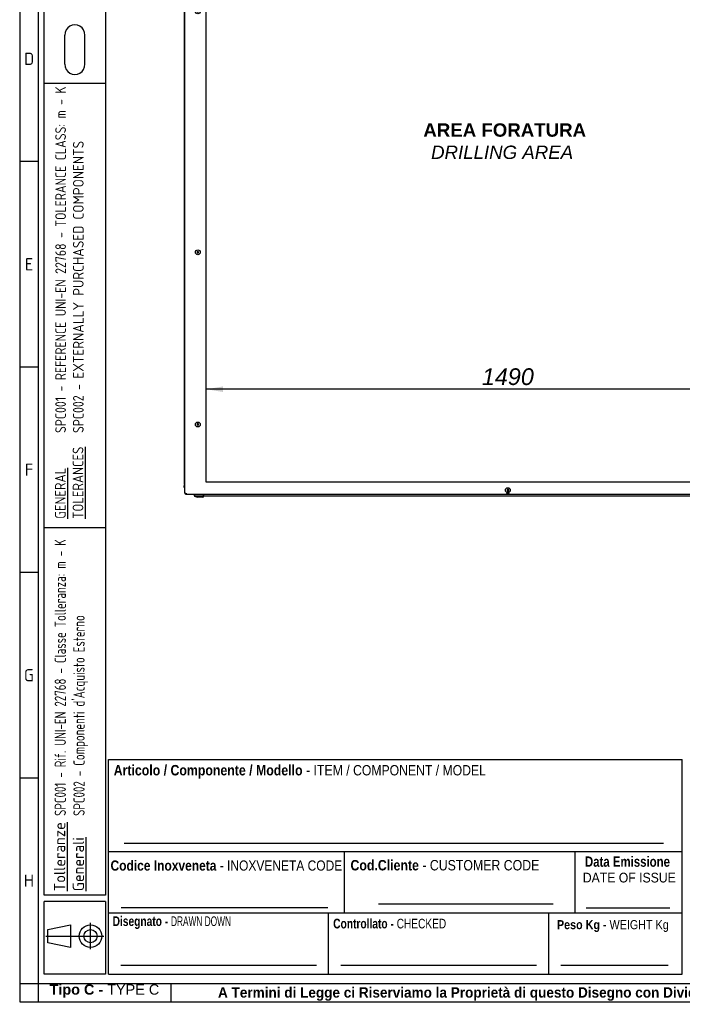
# Model space of a CAD drawing. Extents: x -12 to 412, y 11 to 308.
# Tile 1 of 12: x 6 to 115, y 11 to 173. Entities that reach past the tile are written whole.
import ezdxf
from ezdxf.lldxf.tags import DXFTag

# ---------------------------------------------------------------- set-up
doc = ezdxf.new("R2010")
doc.units = 0
doc.layers.get('0').update_dxf_attribs({"linetype": 'CONTINUOUS'})
for name, color, linetype in [('_TRANSLATION', 7, 'CONTINUOUS'), ('AE00100_03', 7, 'CONTINUOUS'), ('AE00219_03', 7, 'CONTINUOUS'), ('AE00715_01', 7, 'CONTINUOUS'), ('DEFAULT', 7, 'CONTINUOUS'), ('DV6__TRANSLATION', 7, 'CONTINUOUS'), ('F0000000_96', 7, 'CONTINUOUS'), ('M0000000_06', 7, 'CONTINUOUS'), ('M0000000_29', 7, 'CONTINUOUS'), ('M0000000_39', 7, 'CONTINUOUS'), ('M0000000_52', 7, 'CONTINUOUS'), ('M0000001_14', 7, 'CONTINUOUS'), ('SBAVATURE', 7, 'CONTINUOUS')]:
    doc.layers.add(name, color=color, linetype=linetype)
doc.styles.add('SEACAD_ARIAL', font='arial.ttf')
doc.styles.add('SEACAD_ARIAL_NARROW', font='ARIALN.TTF', dxfattribs={"width": 0.8})
doc.styles.add('SEACAD_ARIALB', font='arialbd.ttf', dxfattribs={"width": 0.9})
doc.styles.add('SEACAD_ARIALI', font='ariali.ttf')
doc.styles.add('SEACAD_SOLID_EDGE_ANSI', font='seans.ttf', dxfattribs={"width": 0.9})
doc.styles.add('SEACAD_SOLID_EDGE_ANSIB', font='seansbd.ttf', dxfattribs={"width": 0.9})
tags = doc.linetypes.add('CENTER2', pattern=[28.575, 19.05, -3.175, 3.175, -3.175]).pattern_tags.tags
tags[10:11] = [DXFTag(74, 4), DXFTag(75, 0), DXFTag(340, '0'), DXFTag(46, 0.0), DXFTag(50, 0.0), DXFTag(44, 0.0), DXFTag(45, 0.0)]
tags[8:9] = [DXFTag(74, 4), DXFTag(75, 0), DXFTag(340, '0'), DXFTag(46, 0.0), DXFTag(50, 0.0), DXFTag(44, 0.0), DXFTag(45, 0.0)]
tags[6:7] = [DXFTag(74, 4), DXFTag(75, 0), DXFTag(340, '0'), DXFTag(46, 0.0), DXFTag(50, 0.0), DXFTag(44, 0.0), DXFTag(45, 0.0)]
tags[4:5] = [DXFTag(74, 4), DXFTag(75, 0), DXFTag(340, '0'), DXFTag(46, 0.0), DXFTag(50, 0.0), DXFTag(44, 0.0), DXFTag(45, 0.0)]
doc.dimstyles.new('ISO', dxfattribs={"dimtxt": 2.75, "dimasz": 2.75, "dimexe": 1.375, "dimexo": 1.375, "dimgap": 0.6875, "dimtad": 1, "dimdec": 1, "dimlfac": 15, "dimtxsty": 'SEACAD_ARIAL', "dimblk1": '_SE_FILLED', "dimblk2": '_SE_FILLED', "dimsah": 1, "dimcen": 1.375, "dimazin": 3, "dimtfac": 0.7, "dimtdec": 3, "dimtmove": 0, "dimatfit": 3})

# ---------------------------------------------------------------- blocks, each defined once
blk = doc.blocks.new('SE5')
at = {"layer": 'AE00100_03', "color": 7, "linetype": 'CONTINUOUS'}
for p, q in [((39.48, 213.93), (39.12, 213.93)), ((41.08, 213.93), (40.72, 213.93)), ((70.12, 213.93), (70.48, 213.93)), ((71.72, 213.93), (72.08, 213.93)), ((101.19, 213.93), (101.55, 213.93)), ((102.79, 213.93), (103.15, 213.93)), ((132.19, 213.93), (132.55, 213.93)), ((133.79, 213.93), (134.15, 213.93))]:
    blk.add_line(p, q, dxfattribs=at)
for centre, start, end in [((39.12, 213.85), 90, 180), ((39.48, 213.85), 0, 90), ((40.72, 213.85), 90, 180), ((41.08, 213.85), 0, 90), ((70.12, 213.85), 90, 180), ((70.48, 213.85), 0, 90), ((71.72, 213.85), 90, 180), ((72.08, 213.85), 0, 90), ((101.19, 213.85), 90, 180), ((101.55, 213.85), 0, 90), ((102.79, 213.85), 90, 180), ((103.15, 213.85), 0, 90), ((132.19, 213.85), 90, 180), ((132.55, 213.85), 0, 90), ((133.79, 213.85), 90, 180), ((134.15, 213.85), 0, 90)]:
    blk.add_arc(centre, 0.0867, start, end, dxfattribs=at)
at = {"layer": 'AE00219_03', "color": 7, "linetype": 'CONTINUOUS'}
for p, q in [((86.64, 213.33), (86.5, 213.26)), ((86.5, 213.26), (86.5, 213.1)), ((86.5, 213.1), (86.64, 213.03)), ((86.77, 213.26), (86.64, 213.33)), ((86.64, 213.03), (86.77, 213.1)), ((86.77, 213.1), (86.77, 213.26)), ((35.57, 202.5), (35.44, 202.42)), ((35.44, 202.42), (35.44, 202.27)), ((35.44, 202.27), (35.57, 202.19)), ((35.7, 202.42), (35.57, 202.5)), ((35.57, 202.19), (35.7, 202.27)), ((35.7, 202.27), (35.7, 202.42)), ((137.7, 202.5), (137.57, 202.42)), ((137.57, 202.42), (137.57, 202.27)), ((137.57, 202.27), (137.7, 202.19)), ((137.84, 202.42), (137.7, 202.5)), ((137.7, 202.19), (137.84, 202.27)), ((137.84, 202.27), (137.84, 202.42)), ((35.57, 174.17), (35.44, 174.09)), ((35.44, 174.09), (35.44, 173.94)), ((35.44, 173.94), (35.57, 173.86)), ((35.7, 174.09), (35.57, 174.17)), ((35.57, 173.86), (35.7, 173.94)), ((35.7, 173.94), (35.7, 174.09)), ((137.7, 174.17), (137.57, 174.09)), ((137.57, 174.09), (137.57, 173.94)), ((137.57, 173.94), (137.7, 173.86)), ((137.84, 174.09), (137.7, 174.17)), ((137.7, 173.86), (137.84, 173.94)), ((137.84, 173.94), (137.84, 174.09)), ((35.57, 134.5), (35.44, 134.42)), ((35.44, 134.42), (35.44, 134.27)), ((35.44, 134.27), (35.57, 134.19)), ((35.7, 134.42), (35.57, 134.5)), ((35.57, 134.19), (35.7, 134.27)), ((35.7, 134.27), (35.7, 134.42)), ((137.7, 134.5), (137.57, 134.42)), ((137.57, 134.42), (137.57, 134.27)), ((137.57, 134.27), (137.7, 134.19)), ((137.84, 134.42), (137.7, 134.5)), ((137.7, 134.19), (137.84, 134.27)), ((137.84, 134.27), (137.84, 134.42)), ((35.57, 106.17), (35.44, 106.09)), ((35.44, 106.09), (35.44, 105.94)), ((35.44, 105.94), (35.57, 105.86)), ((35.7, 106.09), (35.57, 106.17)), ((35.57, 105.86), (35.7, 105.94)), ((35.7, 105.94), (35.7, 106.09)), ((137.7, 106.17), (137.57, 106.09)), ((137.57, 106.09), (137.57, 105.94)), ((137.57, 105.94), (137.7, 105.86)), ((137.84, 106.09), (137.7, 106.17)), ((137.7, 105.86), (137.84, 105.94)), ((137.84, 105.94), (137.84, 106.09)), ((86.64, 95.33), (86.5, 95.26)), ((86.5, 95.26), (86.5, 95.1)), ((86.5, 95.1), (86.64, 95.03)), ((86.77, 95.26), (86.64, 95.33)), ((86.64, 95.03), (86.77, 95.1)), ((86.77, 95.1), (86.77, 95.26))]:
    blk.add_line(p, q, dxfattribs=at)
for centre in [(86.64, 213.18), (35.57, 202.35), (137.7, 202.35), (35.57, 174.01), (137.7, 174.01), (35.57, 134.35), (137.7, 134.35), (35.57, 106.01), (137.7, 106.01), (86.64, 95.18)]:
    blk.add_circle(centre, 0.4, dxfattribs=at)
at = {"layer": 'AE00715_01', "color": 7, "linetype": 'CONTINUOUS'}
for p, q in [((34.94, 214.88), (34.94, 214.41)), ((35.02, 214.41), (34.94, 214.41)), ((35.14, 215.08), (36.16, 215.08)), ((36.34, 214.41), (35.54, 214.41)), ((36.94, 214.41), (36.94, 214.88)), ((136.34, 214.88), (136.34, 214.41)), ((136.94, 214.41), (137.74, 214.41)), ((137.12, 215.08), (138.14, 215.08)), ((138.25, 214.41), (138.34, 214.41)), ((138.34, 214.41), (138.34, 214.88))]:
    blk.add_line(p, q, dxfattribs=at)
for centre, start, end in [((35.14, 214.88), 90, 180), ((138.14, 214.88), 0, 90)]:
    blk.add_arc(centre, 0.2, start, end, dxfattribs=at)
for points, knots in [([(35.94, 217.98), (35.87, 217.98), (35.72, 217.97), (35.46, 217.89), (35.21, 217.73), (34.98, 217.51), (34.8, 217.24), (34.66, 216.92), (34.57, 216.56), (34.54, 216.18), (34.57, 215.81), (34.66, 215.44), (34.79, 215.15), (34.89, 214.98), (34.94, 214.92)], [0, 0, 0, 0, 0.0511613, 0.1288559, 0.2067494, 0.2863582, 0.3682439, 0.451924, 0.536534, 0.6214446, 0.7066272, 0.7922322, 0.8784264, 0.9370041, 0.9370041, 0.9370041, 0.9370041]), ([(36.77, 214.74), (36.81, 214.78), (36.92, 214.88), (37.08, 215.13), (37.22, 215.45), (37.31, 215.81), (37.34, 216.18), (37.31, 216.56), (37.22, 216.92), (37.07, 217.25), (36.87, 217.54), (36.62, 217.77), (36.34, 217.92), (36.1, 217.98), (35.97, 217.98), (35.94, 217.98)], [0, 0, 0, 0, 0.042756, 0.124685, 0.208392, 0.293016, 0.377934, 0.463126, 0.548744, 0.634953, 0.72173, 0.808235, 0.892989, 0.974771, 1, 1, 1, 1]), ([(137.34, 217.98), (137.27, 217.98), (137.12, 217.97), (136.86, 217.89), (136.61, 217.73), (136.38, 217.51), (136.2, 217.24), (136.06, 216.92), (135.97, 216.56), (135.94, 216.18), (135.97, 215.81), (136.06, 215.44), (136.2, 215.12), (136.36, 214.87), (136.47, 214.77), (136.51, 214.74)], [0, 0, 0, 0, 0.051155, 0.12884, 0.206723, 0.286322, 0.368198, 0.451867, 0.536467, 0.621367, 0.706539, 0.792133, 0.878316, 0.965074, 1, 1, 1, 1]), ([(138.31, 214.89), (138.37, 214.96), (138.49, 215.14), (138.62, 215.45), (138.71, 215.81), (138.74, 216.18), (138.71, 216.56), (138.62, 216.92), (138.47, 217.25), (138.27, 217.54), (138.02, 217.77), (137.74, 217.92), (137.5, 217.98), (137.37, 217.98), (137.34, 217.98)], [0.0542613, 0.0542613, 0.0542613, 0.0542613, 0.1248106, 0.2085062, 0.2931176, 0.3780234, 0.4632034, 0.5488085, 0.6350055, 0.7217698, 0.8082627, 0.893004, 0.9747743, 1, 1, 1, 1]), ([(35.94, 217.18), (35.96, 217.18), (36.01, 217.18), (36.11, 217.14), (36.24, 217.04), (36.37, 216.87), (36.47, 216.64), (36.52, 216.38), (36.53, 216.1), (36.5, 215.83), (36.41, 215.59), (36.3, 215.39), (36.17, 215.26), (36.04, 215.19), (35.93, 215.17), (35.81, 215.2), (35.68, 215.28), (35.55, 215.42), (35.44, 215.63), (35.37, 215.88), (35.34, 216.15), (35.36, 216.43), (35.42, 216.68), (35.53, 216.9), (35.65, 217.06), (35.78, 217.15), (35.88, 217.18), (35.92, 217.18), (35.94, 217.18)], [0, 0, 0, 0, 0.019258, 0.061394, 0.099902, 0.141134, 0.181305, 0.221357, 0.261507, 0.30164, 0.341458, 0.380828, 0.42004, 0.459856, 0.502645, 0.548363, 0.58758, 0.62531, 0.665613, 0.705679, 0.74579, 0.785955, 0.825929, 0.865471, 0.904665, 0.944071, 0.985261, 1, 1, 1, 1]), ([(137.34, 217.18), (137.36, 217.18), (137.41, 217.18), (137.51, 217.14), (137.64, 217.04), (137.77, 216.87), (137.87, 216.64), (137.92, 216.38), (137.93, 216.1), (137.9, 215.83), (137.81, 215.59), (137.7, 215.39), (137.57, 215.26), (137.44, 215.19), (137.33, 215.17), (137.21, 215.2), (137.08, 215.28), (136.95, 215.42), (136.84, 215.63), (136.77, 215.88), (136.74, 216.15), (136.76, 216.43), (136.82, 216.68), (136.93, 216.9), (137.05, 217.06), (137.18, 217.15), (137.28, 217.18), (137.32, 217.18), (137.34, 217.18)], [0, 0, 0, 0, 0.019258, 0.061394, 0.099902, 0.141134, 0.181305, 0.221357, 0.261507, 0.30164, 0.341458, 0.380828, 0.42004, 0.459856, 0.502645, 0.548363, 0.58758, 0.62531, 0.665613, 0.705679, 0.74579, 0.785955, 0.825929, 0.865471, 0.904665, 0.944071, 0.985261, 1, 1, 1, 1]), ([(36.16, 215.08), (36.17, 215.08), (36.18, 215.08), (36.19, 215.07), (36.2, 215.07), (36.22, 215.06), (36.23, 215.05), (36.24, 215.04), (36.25, 215.03), (36.27, 215.01), (36.28, 215), (36.3, 214.98), (36.31, 214.97), (36.33, 214.93), (36.35, 214.91), (36.36, 214.88)], [0, 0, 0, 0, 0.125, 0.125, 0.25, 0.25, 0.375, 0.375, 0.5, 0.5, 0.625, 0.625, 0.75, 0.75, 1, 1, 1, 1]), ([(36.77, 214.73), (36.76, 214.73), (36.75, 214.72), (36.74, 214.71), (36.73, 214.7), (36.7, 214.69), (36.69, 214.69), (36.67, 214.68), (36.66, 214.68), (36.63, 214.68), (36.62, 214.68), (36.59, 214.69), (36.58, 214.69), (36.55, 214.7), (36.54, 214.71), (36.51, 214.72), (36.5, 214.73), (36.46, 214.75), (36.44, 214.77), (36.41, 214.81), (36.39, 214.82), (36.38, 214.85), (36.37, 214.87), (36.36, 214.88)], [0.2532742, 0.2532742, 0.2532742, 0.2532742, 0.3125, 0.3125, 0.375, 0.375, 0.4375, 0.4375, 0.5, 0.5, 0.5625, 0.5625, 0.625, 0.625, 0.6875, 0.6875, 0.75, 0.75, 0.875, 0.875, 0.9375, 0.9375, 1, 1, 1, 1]), ([(136.92, 214.88), (136.9, 214.85), (136.88, 214.82), (136.84, 214.77), (136.81, 214.75), (136.77, 214.73), (136.76, 214.72), (136.74, 214.71), (136.72, 214.7), (136.7, 214.69), (136.68, 214.69), (136.66, 214.68), (136.64, 214.68), (136.62, 214.68), (136.61, 214.68), (136.58, 214.69), (136.57, 214.69), (136.55, 214.7), (136.54, 214.71), (136.52, 214.72), (136.51, 214.73), (136.5, 214.73)], [0, 0, 0, 0, 0.125, 0.125, 0.25, 0.25, 0.3125, 0.3125, 0.375, 0.375, 0.4375, 0.4375, 0.5, 0.5, 0.5625, 0.5625, 0.625, 0.625, 0.6875, 0.6875, 0.7486086, 0.7486086, 0.7486086, 0.7486086]), ([(136.92, 214.88), (136.93, 214.91), (136.95, 214.93), (136.97, 214.97), (136.98, 214.98), (137, 215), (137, 215.01), (137.02, 215.03), (137.03, 215.04), (137.05, 215.05), (137.06, 215.06), (137.07, 215.07), (137.08, 215.07), (137.1, 215.08), (137.11, 215.08), (137.12, 215.08)], [0, 0, 0, 0, 0.25, 0.25, 0.375, 0.375, 0.5, 0.5, 0.625, 0.625, 0.75, 0.75, 0.875, 0.875, 1, 1, 1, 1])]:
    blk.add_open_spline(points, degree=3, knots=knots, dxfattribs=at)
at = {"layer": 'DV6__TRANSLATION', "color": 7, "linetype": 'CENTER2'}
for p, q in [((36.97, 96.51), (36.97, 211.85)), ((36.97, 211.85), (136.3, 211.85)), ((136.3, 211.85), (136.3, 96.51)), ((136.3, 96.51), (36.97, 96.51))]:
    blk.add_line(p, q, dxfattribs=at)
at = {"layer": 'F0000000_96', "color": 7, "linetype": 'CONTINUOUS'}
for p, q in [((33.44, 94.7), (33.44, 213.66)), ((33.44, 213.66), (33.62, 213.66)), ((33.63, 213.85), (33.62, 213.85)), ((33.63, 213.85), (139.65, 213.85)), ((139.65, 213.85), (139.65, 213.85)), ((139.84, 213.66), (139.65, 213.66)), ((139.84, 94.7), (139.84, 213.66)), ((33.44, 94.7), (33.62, 94.7)), ((33.63, 94.51), (33.62, 94.51)), ((33.63, 94.51), (139.65, 94.51)), ((139.84, 94.7), (139.65, 94.7)), ((139.65, 94.51), (139.65, 94.51))]:
    blk.add_line(p, q, dxfattribs=at)
for centre, radius, start, end in [((33.62, 213.66), 0.187, 90, 180), ((45.22, 213.67), 11.6, 179.1297, 180.0518), ((86.64, 213.18), 0.558, 59.3255, 120.6745), ((139.65, 213.66), 0.187, 0, 90), ((129.38, 213.68), 10.27, 359.8886, 0.9299), ((33.62, 94.7), 0.187, 180, 270), ((43.9, 94.68), 10.27, 179.8886, 180.9299), ((86.64, 95.18), 0.558, 239.3255, 300.6745), ((129.38, 94.68), 10.27, 359.0701, 0.1114), ((139.65, 94.7), 0.187, 270, 0)]:
    blk.add_arc(centre, radius, start, end, dxfattribs=at)
at = {"layer": 'M0000000_06', "color": 7, "linetype": 'CONTINUOUS'}
for p, q in [((34.95, 94.51), (34.95, 94.35)), ((35, 94.35), (35, 94.51)), ((36.5, 94.18), (35.17, 94.18)), ((35.17, 94.13), (35.44, 94.13)), ((35.44, 94.06), (35.44, 94.18)), ((35.57, 94.05), (35.45, 94.05)), ((36.3, 94.05), (35.57, 94.05)), ((36.42, 94.05), (36.3, 94.05)), ((36.44, 94.06), (36.44, 94.18)), ((36.44, 94.13), (36.5, 94.13)), ((36.5, 94.35), (36.5, 94.51)), ((36.5, 94.13), (36.5, 94.35)), ((36.5, 94.13), (36.57, 94.13)), ((36.57, 94.35), (36.57, 94.51)), ((36.57, 94.13), (36.57, 94.35)), ((136.7, 94.51), (136.7, 94.35)), ((136.7, 94.35), (136.7, 94.13)), ((136.77, 94.13), (136.7, 94.13)), ((136.77, 94.51), (136.77, 94.35)), ((136.77, 94.35), (136.77, 94.13)), ((138.1, 94.18), (136.77, 94.18)), ((136.77, 94.13), (136.84, 94.13)), ((136.84, 94.06), (136.84, 94.18)), ((136.97, 94.05), (136.85, 94.05)), ((137.7, 94.05), (136.97, 94.05)), ((137.82, 94.05), (137.7, 94.05)), ((137.84, 94.06), (137.84, 94.18)), ((137.84, 94.13), (138.1, 94.13)), ((138.27, 94.51), (138.27, 94.35)), ((138.32, 94.35), (138.32, 94.51))]:
    blk.add_line(p, q, dxfattribs=at)
for centre, radius, start, end in [((35.17, 94.35), 0.217, 180, 270), ((35.17, 94.35), 0.167, 180, 270), ((35.45, 94.06), 0.0167, 180, 270), ((36.42, 94.06), 0.0167, 270, 0), ((136.85, 94.06), 0.0167, 180, 270), ((137.82, 94.06), 0.0167, 270, 0), ((138.1, 94.35), 0.167, 270, 0), ((138.1, 94.35), 0.217, 270, 0)]:
    blk.add_arc(centre, radius, start, end, dxfattribs=at)
at = {"layer": 'M0000000_29', "color": 7, "linetype": 'CONTINUOUS'}
for p, q in [((33.3, 212.18), (33.3, 96.18)), ((33.44, 212.18), (33.3, 212.18)), ((139.84, 212.18), (139.97, 212.18)), ((139.97, 96.18), (139.97, 212.18)), ((33.44, 96.18), (33.3, 96.18)), ((139.84, 96.18), (139.97, 96.18))]:
    blk.add_line(p, q, dxfattribs=at)
at = {"layer": 'M0000000_39', "color": 7, "linetype": 'CONTINUOUS'}
for p, q in [((33.3, 212.7), (33.3, 212.43)), ((33.38, 212.43), (33.38, 212.7)), ((33.39, 212.7), (33.39, 212.43)), ((139.88, 212.7), (139.88, 212.43)), ((139.89, 212.43), (139.89, 212.7)), ((139.97, 212.7), (139.97, 212.43)), ((33.3, 95.66), (33.3, 95.93)), ((33.38, 95.93), (33.38, 95.66)), ((33.39, 95.66), (33.39, 95.93)), ((139.88, 95.66), (139.88, 95.93)), ((139.89, 95.93), (139.89, 95.66)), ((139.97, 95.66), (139.97, 95.93))]:
    blk.add_line(p, q, dxfattribs=at)
for centre, radius, start, end in [((33.39, 212.7), 0.0833, 53.1301, 180), ((33.55, 212.43), 0.247, 180, 242.6478), ((33.39, 212.7), 0.00333, 0, 180), ((33.55, 212.43), 0.167, 180, 227.1564), ((33.56, 212.43), 0.167, 180, 223.9455), ((139.89, 212.7), 0.0833, 0, 126.8699), ((139.72, 212.43), 0.247, 297.3522, 0), ((139.72, 212.43), 0.167, 312.8436, 0), ((139.72, 212.43), 0.167, 316.0545, 0), ((139.89, 212.7), 0.00333, 0, 180), ((33.55, 95.93), 0.247, 117.3522, 180), ((33.39, 95.66), 0.0833, 180, 306.8699), ((33.55, 95.93), 0.167, 132.8436, 180), ((33.39, 95.66), 0.00333, 180, 0), ((33.56, 95.93), 0.167, 136.0545, 180), ((139.72, 95.93), 0.247, 0, 62.6478), ((139.72, 95.93), 0.167, 0, 47.1564), ((139.72, 95.93), 0.167, 0, 43.9455), ((139.89, 95.66), 0.0833, 233.1301, 0), ((139.89, 95.66), 0.00333, 180, 0)]:
    blk.add_arc(centre, radius, start, end, dxfattribs=at)
at = {"layer": 'M0000000_52', "color": 7, "linetype": 'CONTINUOUS'}
blk.add_line((136.7, 94.18), (36.57, 94.18), dxfattribs=at)
at = {"layer": 'M0000001_14', "color": 7, "linetype": 'CONTINUOUS'}
for p, q in [((34.84, 213.85), (34.84, 214.23)), ((34.84, 214.23), (34.84, 214.23)), ((34.84, 214.23), (34.84, 214.23)), ((35.02, 214.41), (35.53, 214.41)), ((35.02, 214.23), (35.02, 214.41)), ((36.35, 214.41), (136.93, 214.41)), ((137.75, 214.41), (138.25, 214.41)), ((138.25, 214.41), (138.25, 214.23)), ((138.44, 214.23), (138.44, 214.24)), ((138.44, 214.23), (138.44, 213.85))]:
    blk.add_line(p, q, dxfattribs=at)
for centre, radius, start, end in [((35.02, 214.23), 0.187, 90.0029, 179.9971), ((35.01, 202.63), 11.6, 89.9482, 90.8683), ((138.25, 214.23), 0.187, 3.2641, 90), ((138.27, 203.78), 10.44, 89.0833, 90.1028)]:
    blk.add_arc(centre, radius, start, end, dxfattribs=at)
blk = doc.blocks.new('DMBLK90')
at = {"layer": '_TRANSLATION', "linetype": 'CONTINUOUS'}
for points in [[(39.72, 112.27), (36.97, 111.81), (39.72, 111.35)], [(133.55, 112.27), (133.55, 111.35), (136.3, 111.81)]]:
    blk.add_hatch(color=7, dxfattribs=at).paths.add_polyline_path(points)
at = {"layer": '_TRANSLATION', "color": 7, "linetype": 'CONTINUOUS'}
for p, q in [((36.97, 97.89), (36.97, 113.19)), ((136.3, 97.89), (136.3, 113.19)), ((136.3, 111.81), (36.97, 111.81))]:
    blk.add_line(p, q, dxfattribs=at)
at = {"layer": '_TRANSLATION', "color": 7, "linetype": 'CONTINUOUS', "style": 'SEACAD_ARIALI'}
blk.add_text('1490', height=2.75, dxfattribs=at).set_placement((82.36, 112.5))
blk = doc.blocks.new('_SE_FILLED')
at = {"color": 0}
blk.add_line((0, 0), (-1, 0), dxfattribs=at)
blk.add_solid([(0, 0), (-1, -0.1665), (-1, 0.1665), (0, 0)], dxfattribs=at)

msp = doc.modelspace()

# ---------------------------------------------------------------- linework, layer by layer
at = {"color": 7, "linetype": 'CONTINUOUS'}
for p, q in [((6.2345, 287.5885), (6.2345, 10.9591)), ((13.6899, 165.2989), (13.6899, 170.1069)), ((16.961, 165.2989), (16.961, 170.1069)), ((20.3688, 162.1477), (10.2728, 162.1477)), ((9.2632, 149.2738), (6.2345, 149.2738)), ((9.2632, 115.4523), (6.2345, 115.4523)), ((9.2632, 81.6323), (6.2345, 81.6323)), ((115.3627, 15.5023), (115.3627, 50.8402)), ((9.2632, 47.8094), (6.2345, 47.8094)), ((20.8732, 35.6943), (115.3627, 35.6943)), ((65.3142, 27.1127), (94.0877, 27.1127)), ((99.5125, 26.4196), (113.3229, 26.4196)), ((20.8732, 25.5983), (115.3627, 25.5983)), ((57.1127, 15.5023), (57.1127, 25.5983)), ((93.3627, 15.5023), (93.3627, 25.5983)), ((17.9067, 19.6166), (17.9067, 23.9417)), ((10.5658, 21.7792), (20.0693, 21.7792)), ((22.8924, 17.0167), (55.0999, 17.0167)), ((59.1319, 17.0167), (91.3394, 17.0167)), ((95.3723, 17.0167), (113.0498, 17.0167)), ((31.1945, 10.9545), (31.1945, 13.9833)), ((6.2345, 10.9591), (412.092, 10.9591))]:
    msp.add_line(p, q, dxfattribs=at)
msp.add_lwpolyline([(14.582, 19.9256), (10.8748, 20.6979), (10.8748, 22.8605), (14.582, 23.6328), (14.582, 19.9256)], dxfattribs=at)
for radius in [1.8536, 1.0813]:
    msp.add_circle((17.9067, 21.7792), radius, dxfattribs=at)
at = {"layer": 'DEFAULT', "color": 7, "linetype": 'CONTINUOUS'}
for p, q in [((9.2632, 287.5885), (9.2632, 10.9591)), ((10.2728, 28.5002), (10.2728, 283.0453)), ((20.3688, 283.0453), (20.3688, 28.5002)), ((20.3688, 89.0002), (10.2728, 89.0002)), ((20.8732, 15.5023), (20.8732, 50.8402)), ((20.8732, 50.8402), (115.3627, 50.8402)), ((59.7132, 25.5983), (59.7132, 35.6943)), ((97.7132, 25.5983), (97.7132, 35.6943)), ((20.3688, 28.5002), (10.2728, 28.5002)), ((20.3688, 27.5002), (10.2728, 27.5002)), ((10.2728, 15.5002), (10.2728, 27.5002)), ((20.3688, 27.5002), (20.3688, 15.5002)), ((20.3688, 15.5002), (10.2728, 15.5002)), ((20.8732, 15.5023), (115.3627, 15.5023)), ((6.2345, 13.9879), (412.092, 13.9879))]:
    msp.add_line(p, q, dxfattribs=at)
for centre, start, end in [((15.3255, 170.1555), 358.29915, 181.70085), ((15.3255, 165.2503), 178.29915, 1.70085)]:
    msp.add_arc(centre, 1.6363, start, end, dxfattribs=at)
at = {"layer": 'SBAVATURE', "color": 7, "linetype": 'CONTINUOUS'}
for p, q in [((23.4325, 37.0879), (112.2663, 37.0879)), ((22.9681, 26.4745), (56.9736, 26.4745))]:
    msp.add_line(p, q, dxfattribs=at)

# ---------------------------------------------------------------- block references
at = {"layer": '_TRANSLATION'}
msp.add_blockref('SE5', (0, 0), dxfattribs=at)

# ---------------------------------------------------------------- texts
at = {"attachment_point": 8}
for s, insert, char_height, width in [('{\\fSolid Edge ANSI|b0||i0||c0|p34;\\C7;\\H2.019192;\\W1.;D}', (7.7871, 165.1807), 2.019192, 2.524), ('{\\fSolid Edge ANSI|b0||i0||c0|p34;\\C7;\\H2.019192;\\W1.;E}', (7.7852, 131.3592), 2.019192, 2.3978), ('{\\fSolid Edge ANSI|b0||i0||c0|p34;\\C7;\\H2.019192;\\W1.;F}', (7.7833, 97.5377), 2.019192, 2.271601), ('{\\fSolid Edge ANSI|b0||i0||c0|p34;\\C7;\\H2.019192;\\W1.;G}', (7.7575, 63.7163), 2.019192, 2.5871), ('{\\fSolid Edge ANSI|b0||i0||c0|p34;\\C7;\\H2.019192;\\W1.;H}', (7.7594, 29.8948), 2.019192, 2.713299), ('{\\fArial|b1||i0||c0|p34;\\C7;\\H1.7;\\W1.;Tipo C - }{\\fArial|b0||i0||c0|p34;\\C7;\\H1.7;\\W1.;TYPE C}', (20.1864, 11.6341), 1.7, 18.158685), ('{\\fArial|b1||i0||c0|p34;\\C7;\\H1.7;\\W0.94;A Termini di Legge ci Riserviamo la Proprietà di questo Disegno con Divieto di Riprodurlo e di Renderlo Comunque Noto a Terzi Senza Nostra Autorizzazione}', (122.3664, 11.137), 1.7, 175.011409)]:
    msp.add_mtext(s, dxfattribs=dict(at, insert=insert, char_height=char_height, width=width))
at = {"attachment_point": 1, "rotation": 90}
for s, insert, char_height, width in [('{\\fSolid Edge ANSI|b0|i0|c0|p34;\\W0.84600x;\\C7;SPC001 - REFERENCE UNI-EN 22768 - TOLERANCE CLASS: m - K}\\P{\\fSolid Edge ANSI|b0|i0|c0|p34;\\W0.84600x;\\C7;SPC002 - }{\\fSolid Edge ANSI|b0|i0|c0|p34;\\W0.94000x;\\C7;EXTERNALLY PURCHASED COMPONENTS}', (12.1007, 104.6046), 1.75, 56.681326), ('{\\fSolid Edge ANSI|b1|i0|c0|p34;\\L\\C7;Tolleranze}\\P{\\fSolid Edge ANSI|b1|i0|c0|p34;\\L\\C7;Generali}', (11.8901, 29.1688), 1.85, 10.939448)]:
    msp.add_mtext(s, dxfattribs=dict(at, insert=insert, char_height=char_height, width=width))
for s, insert, char_height, width, style in [('{\\fSolid Edge ANSI|b0|i0|c0|p34;\\L\\C7;GENERAL}\\P{\\fSolid Edge ANSI|b0|i0|c0|p34;\\L\\C7;TOLERANCES}\\P', (12.0476, 90.4853), 1.75, 12.632031, 'SEACAD_SOLID_EDGE_ANSI'), ("{\\fSolid Edge ANSI|b1|i0|c0|p34;\\W0.82000x;\\C7;SPC001 - Rif. UNI-EN 22768 - Classe Tolleranza: m - K}\\P{\\fSolid Edge ANSI|b1|i0|c0|p34;\\W0.82000x;\\C7;SPC002 - Componenti d'Acquisto Esterno}", (11.9999, 41.5712), 1.85, 46.587945, 'SEACAD_SOLID_EDGE_ANSIB')]:
    msp.add_mtext(s, dxfattribs=dict(at, insert=insert, char_height=char_height, width=width, style=style))
for s, insert, char_height, width, attachment_point, style in [('{\\fArial|b1||i0||c0|p34;\\C7;\\H1.7163132;\\W0.846;Articolo / Componente / Modello}{\\fArial|b0||i0||c0|p34;\\C7;\\H1.7163132;\\W0.846; - ITEM}{\\fArial|b0||i0||c0|p34;\\C7;\\H1.7;\\W0.846; / COMPONENT / MODEL}', (21.7198, 47.7193), 1.7163132, 61.387499, 7, 'SEACAD_ARIAL'), ('{\\fArial|b1||i0||c0|p34;\\C7;\\H1.67;\\W0.846;Codice Inoxveneta}{\\fArial|b0||i0||c0|p34;\\C7;\\H1.67;\\W0.846; - INOXVENETA CODE}', (21.1956, 32.5427), 1.67, 38.232355, 7, 'SEACAD_ARIAL'), ('{\\fArial|b1||i0||c0|p34;\\C7;\\H1.7163132;\\W0.846;Cod.Cliente}{\\fArial|b0||i0||c0|p34;\\C7;\\H1.7163132;\\W0.846; - CUSTOMER CODE}', (60.7144, 32.5724), 1.7163132, 31.526466, 7, 'SEACAD_ARIAL'), ('{\\fArial|b1||i0||c0|p34;\\C7;\\H1.7;\\W0.792;Data Emissione}', (99.3241, 33.1732), 1.7, 14.357393, 7, 'SEACAD_ARIALB'), ('{\\fArial|b0||i0||c0|p34;\\C7;\\H1.6;\\W0.9;DATE OF ISSUE}', (98.9778, 30.5903), 1.6, 15.116546, 7, 'SEACAD_ARIAL'), ('{\\fArial|b1||i0||c0|p34;\\C7;\\H1.6;\\W0.752;Disegnato - }{\\fArial Narrow|b0||i0||c0|p34;\\C7;\\H1.5875;\\W0.752;\\T1.;DRAWN DOWN}', (31.2845, 22.9505), 1.6, 19.881166, 8, 'SEACAD_ARIAL_NARROW'), ('{\\fArial|b1||i0||c0|p34;\\C7;\\H1.6;\\W0.752;Controllato - }{\\fArial|b0||i0||c0|p34;\\C7;\\H1.5875;\\W0.752;\\T1.;CHECKED}{\\fArial|b1||i0||c0|p34;\\C7;\\H1.6;\\W0.752; }', (67.1717, 23.0261), 1.6, 18.832867, 8, 'SEACAD_ARIALB'), ('{\\fArial|b1||i0||c0|p34;\\C7;\\H1.5;\\W0.846;Peso Kg}{\\fArial|b0||i0||c0|p34;\\C7;\\H1.5;\\W0.846; - WEIGHT Kg}', (94.7121, 22.4585), 1.5, 18.732777, 7, 'SEACAD_ARIAL')]:
    msp.add_mtext(s, dxfattribs=dict(insert=insert, char_height=char_height, width=width, attachment_point=attachment_point, style=style))
at = {"layer": '_TRANSLATION', "insert": (85.6848, 152.6272), "char_height": 2.2, "width": 30.578523, "attachment_point": 5}
msp.add_mtext('{\\fArial|b0||i0||c0|p34;\\C7;\\H2.2;\\W1.; }{\\fArial|b1||i0||c0|p34;\\C7;\\H2.2;\\W1.;AREA FORATURA \\P}{\\fArial|b0||i1||c0|p34;\\C7;\\H2.2;\\W1.;DRILLING AREA}', dxfattribs=at)

# ---------------------------------------------------------------- dimensions: what is measured, and where the dimension line sits
at = {"layer": '_TRANSLATION', "color": 7, "linetype": 'CONTINUOUS'}
dim = msp.add_linear_dim(base=(136.3046, 111.8121), p1=(136.3046, 96.5135), p2=(36.9713, 96.5135), angle=180, text='\\A1;<>', dimstyle='ISO', dxfattribs=at)
dim.commit()
dim.dimension.update_dxf_attribs({"geometry": 'DMBLK90', "text_midpoint": (86.6379, 111.8121), "dimtype": 161})

doc.saveas('drawing.dxf')
